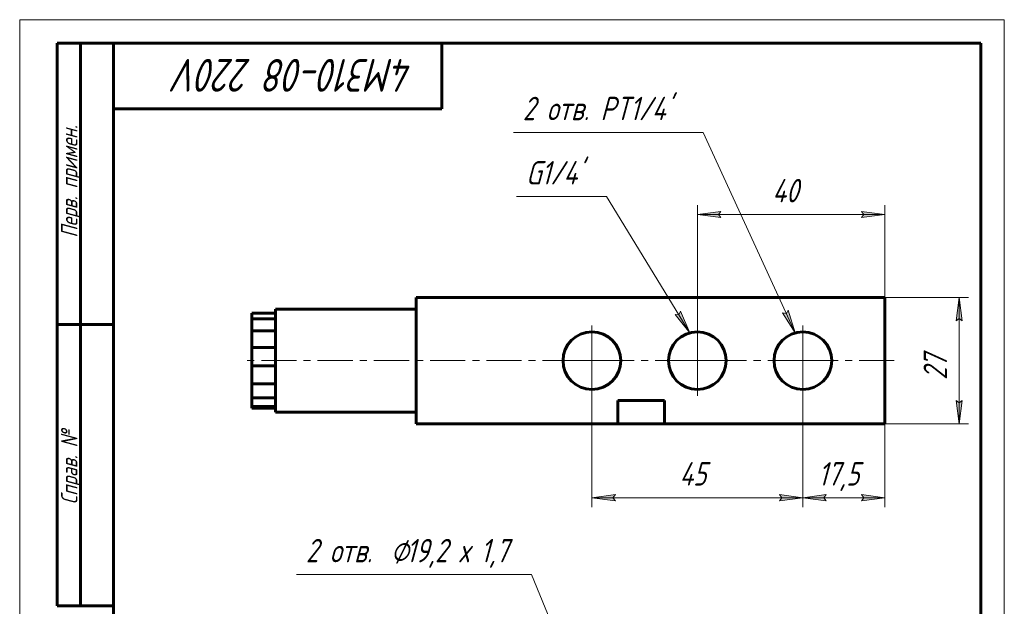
# Model space of a CAD drawing. Header units: millimetres. Extents: x 0 to 210, y 0 to 297.
# Tile 2 of 2: x 0 to 210, y 172 to 297. Entities that reach past the tile are written whole.
import ezdxf

# ---------------------------------------------------------------- set-up
doc = ezdxf.new("R2010")
doc.units = ezdxf.units.MM
for name, pattern in [('K5LT_AXLED', [12, 7.5, -1.5, 1.5, -1.5]), ('K5LT_BASIC', [0]), ('K5LT_THIN', [0])]:
    doc.linetypes.add(name, pattern=pattern)
doc.layers.add('Системный слой', color=7, linetype='Continuous')
doc.layers.add('Системный слой (1)', color=7, linetype='Continuous', true_color=0x6c6c6c)
doc.styles.add('KDIMTEXTSTYLE', font='txt', dxfattribs={"width": 0.96, "oblique": 15, "height": 5})
doc.styles.add('KTEXTSTYLE', font='txt', dxfattribs={"width": 0.96, "height": 5})
doc.dimstyles.new('KDIMSTYLE (1.00)', dxfattribs={"dimtxt": 5, "dimasz": 1, "dimexe": 2, "dimexo": 0, "dimgap": 1, "dimtad": 1, "dimtxsty": 'KDIMTEXTSTYLE', "dimsah": 1, "dimcen": 0, "dimdle": 1, "dimadec": 0, "dimazin": 0, "dimtfac": 0.667, "dimtmove": 0, "dimatfit": 3, "dimfxl": 1, "dimtvp": 1, "dimtolj": 1, "dimtzin": 0, "dimarcsym": 0})

# ---------------------------------------------------------------- blocks, each defined once
blk = doc.blocks.new('U0')
at = {"layer": 'Системный слой (1)', "color": 30, "linetype": 'K5LT_AXLED', "lineweight": 18, "true_color": 0xff8000}
for q in [(122.04, 232.43), (113.89, 224.28), (130.19, 224.28), (122.04, 216.13)]:
    blk.add_line((122.04, 224.28), q, dxfattribs=at)
blk = doc.blocks.new('U1')
at = {"layer": 'Системный слой (1)', "color": 30, "linetype": 'K5LT_AXLED', "lineweight": 18, "true_color": 0xff8000}
for q in [(144.54, 232.43), (136.39, 224.28), (152.69, 224.28), (144.54, 216.13)]:
    blk.add_line((144.54, 224.28), q, dxfattribs=at)
blk = doc.blocks.new('U2')
at = {"layer": 'Системный слой (1)', "color": 30, "linetype": 'K5LT_AXLED', "lineweight": 18, "true_color": 0xff8000}
for q in [(167.04, 232.43), (47.54, 224.28), (186.54, 224.28), (167.04, 216.13)]:
    blk.add_line((167.04, 224.28), q, dxfattribs=at)
blk = doc.blocks.new('U3')
at = {"layer": 'Системный слой (1)'}
blk.add_hatch(color=7, dxfattribs=at).paths.add_polyline_path([(142.96, 230.22), (140.91, 234.83), (140.61, 234.06), (139.78, 234.14)])
at = {"layer": 'Системный слой (1)', "color": 7, "linetype": 'K5LT_THIN', "lineweight": 18, "true_color": 0xffffff}
for p, q in [((125.15, 259.26), (105.97, 259.26)), ((125.15, 259.26), (142.96, 230.22)), ((142.96, 230.22), (139.78, 234.14)), ((139.78, 234.14), (140.61, 234.06)), ((140.61, 234.06), (140.91, 234.83)), ((140.91, 234.83), (142.96, 230.22))]:
    blk.add_line(p, q, dxfattribs=at)
at = {"layer": 'Системный слой (1)', "color": 7, "insert": (107.97, 266.85), "char_height": 5, "attachment_point": 1, "style": 'KTEXTSTYLE'}
blk.add_mtext("\\fArial|b0|c204|p34;\\H5.0;\\W1.000;\\Q15;\\fGOST Type AU|b0|i0|c204|p34;\\Q15;\\W0.960;G1/4'", dxfattribs=at)
blk = doc.blocks.new('U4')
at = {"layer": 'Системный слой (1)'}
blk.add_hatch(color=7, dxfattribs=at).paths.add_polyline_path([(165.4, 230.21), (163.91, 235.03), (163.52, 234.3), (162.71, 234.48)])
at = {"layer": 'Системный слой (1)', "color": 7, "linetype": 'K5LT_THIN', "lineweight": 18, "true_color": 0xffffff}
for p, q in [((145.78, 272.97), (105.3, 272.97)), ((145.78, 272.97), (165.4, 230.21)), ((165.4, 230.21), (162.71, 234.48)), ((162.71, 234.48), (163.52, 234.3)), ((163.52, 234.3), (163.91, 235.03)), ((163.91, 235.03), (165.4, 230.21))]:
    blk.add_line(p, q, dxfattribs=at)
at = {"layer": 'Системный слой (1)', "color": 7, "insert": (107.3, 280.56), "char_height": 5, "attachment_point": 1, "style": 'KTEXTSTYLE'}
blk.add_mtext("\\fArial|b0|c204|p34;\\H5.0;\\W1.000;\\Q15;\\fGOST Type AU|b0|i0|c204|p34;\\Q15;\\W0.960;2 отв. PT1/4'", dxfattribs=at)
blk = doc.blocks.new('D0')
at = {"layer": 'Системный слой (1)'}
for points in [[(201.03, 232.78), (200.37, 237.78), (199.71, 232.78), (200.37, 233.28)], [(200.37, 210.78), (201.03, 215.78), (200.37, 215.28), (199.71, 215.78)]]:
    blk.add_hatch(color=7, dxfattribs=at).paths.add_polyline_path(points)
at = {"layer": 'Системный слой (1)', "color": 7, "linetype": 'K5LT_THIN', "lineweight": 18, "true_color": 0xffffff}
for p, q in [((184.54, 237.78), (202.37, 237.78)), ((199.71, 232.78), (200.37, 237.78)), ((200.37, 237.78), (201.03, 232.78)), ((200.37, 233.28), (199.71, 232.78)), ((201.03, 232.78), (200.37, 233.28)), ((200.37, 210.78), (199.71, 215.78)), ((199.71, 215.78), (200.37, 215.28)), ((200.37, 215.28), (201.03, 215.78)), ((201.03, 215.78), (200.37, 210.78)), ((184.54, 210.78), (202.37, 210.78))]:
    blk.add_line(p, q, dxfattribs=at)
blk.add_wipeout([(199.37, 220.19), (191.99, 220.19), (191.99, 228.04), (199.37, 228.04)]).dxf.layer = 'Системный слой (1)'
blk.add_line((200.37, 210.78), (200.37, 237.78), dxfattribs=at)
at = {"layer": 'Системный слой (1)', "color": 7, "insert": (192.78, 220.19), "char_height": 5, "attachment_point": 1, "rotation": 90, "style": 'KTEXTSTYLE'}
blk.add_mtext('\\fArial|b0|c204|p34;\\H5.0;\\W1.000;\\Q15;\\fGOST Type AU|b0|i0|c204|p34;\\Q15;\\W0.960;27', dxfattribs=at)
blk = doc.blocks.new('KDIMARROW_01')
at = {"layer": 'Системный слой'}
blk.add_hatch(color=0, dxfattribs=at).paths.add_polyline_path([(0, 0), (-5, 0.66), (-4.5, 0), (-5, -0.66)])
at = {"layer": 'Системный слой', "color": 0, "linetype": 'K5LT_THIN', "lineweight": 18}
for p, q in [((-4.5, 0), (-5, 0.66)), ((-5, 0.66), (0, 0)), ((0, 0), (-5, -0.66)), ((-5, -0.66), (-4.5, 0))]:
    blk.add_line(p, q, dxfattribs=at)
at = {"layer": 'Системный слой (1)', "color": 0, "linetype": 'K5LT_THIN', "lineweight": 18}
blk.add_line((184.54, 120.76), (183.54, 120.76), dxfattribs=at)
blk = doc.blocks.new('D1')
at = {"layer": 'Системный слой (1)'}
for points in [[(149.04, 255.45), (149.54, 256.11), (144.54, 255.45), (149.54, 254.79)], [(184.54, 255.45), (179.54, 256.11), (180.04, 255.45), (179.54, 254.79)]]:
    blk.add_hatch(color=7, dxfattribs=at).paths.add_polyline_path(points)
at = {"layer": 'Системный слой (1)', "color": 7, "linetype": 'K5LT_THIN', "lineweight": 18, "true_color": 0xffffff}
for p, q in [((144.54, 224.28), (144.54, 257.45)), ((184.54, 237.78), (184.54, 257.45)), ((144.54, 255.45), (149.54, 256.11)), ((149.54, 254.79), (144.54, 255.45)), ((149.54, 256.11), (149.04, 255.45)), ((149.04, 255.45), (149.54, 254.79)), ((180.04, 255.45), (179.54, 256.11)), ((179.54, 256.11), (184.54, 255.45)), ((184.54, 255.45), (179.54, 254.79)), ((179.54, 254.79), (180.04, 255.45))]:
    blk.add_line(p, q, dxfattribs=at)
blk.add_wipeout([(160.52, 256.45), (160.52, 263.83), (168.23, 263.83), (168.23, 256.45)]).dxf.layer = 'Системный слой (1)'
blk.add_line((184.54, 255.45), (144.54, 255.45), dxfattribs=at)
at = {"layer": 'Системный слой (1)', "color": 7, "insert": (160.52, 263.04), "char_height": 5, "attachment_point": 1, "style": 'KTEXTSTYLE'}
blk.add_mtext('\\fArial|b0|c204|p34;\\H5.0;\\W1.000;\\Q15;\\fGOST Type AU|b0|i0|c204|p34;\\Q15;\\W0.960;40', dxfattribs=at)
blk = doc.blocks.new('D2')
at = {"layer": 'Системный слой (1)', "color": 7, "linetype": 'K5LT_THIN', "lineweight": 18, "true_color": 0xffffff}
for p, q in [((167.04, 224.28), (167.04, 193.04)), ((184.54, 210.78), (184.54, 193.04))]:
    blk.add_line(p, q, dxfattribs=at)
blk.add_wipeout([(170.31, 196.04), (170.31, 203.42), (180.82, 203.42), (180.82, 196.04)]).dxf.layer = 'Системный слой (1)'
at = {"layer": 'Системный слой (1)'}
for points in [[(167.04, 195.04), (172.04, 195.7), (171.54, 195.04), (172.04, 194.38)], [(184.54, 195.04), (179.54, 195.7), (180.04, 195.04), (179.54, 194.38)]]:
    blk.add_hatch(color=7, dxfattribs=at).paths.add_polyline_path(points)
at = {"layer": 'Системный слой (1)', "color": 7, "linetype": 'K5LT_THIN', "lineweight": 18, "true_color": 0xffffff}
for p, q in [((167.04, 195.04), (172.04, 195.7)), ((172.04, 195.7), (171.54, 195.04)), ((180.04, 195.04), (179.54, 195.7)), ((179.54, 195.7), (184.54, 195.04)), ((172.04, 194.38), (167.04, 195.04)), ((184.54, 195.04), (167.04, 195.04)), ((171.54, 195.04), (172.04, 194.38)), ((184.54, 195.04), (179.54, 194.38)), ((179.54, 194.38), (180.04, 195.04))]:
    blk.add_line(p, q, dxfattribs=at)
at = {"layer": 'Системный слой (1)', "color": 7, "insert": (170.31, 202.63), "char_height": 5, "attachment_point": 1, "style": 'KTEXTSTYLE'}
blk.add_mtext('\\fArial|b0|c204|p34;\\H5.0;\\W1.000;\\Q15;\\fGOST Type AU|b0|i0|c204|p34;\\Q15;\\W0.960;17,5', dxfattribs=at)
blk = doc.blocks.new('D3')
at = {"layer": 'Системный слой (1)'}
for points in [[(126.54, 195.04), (127.04, 195.7), (122.04, 195.04), (127.04, 194.38)], [(167.04, 195.04), (162.04, 195.7), (162.54, 195.04), (162.04, 194.38)]]:
    blk.add_hatch(color=7, dxfattribs=at).paths.add_polyline_path(points)
at = {"layer": 'Системный слой (1)', "color": 7, "linetype": 'K5LT_THIN', "lineweight": 18, "true_color": 0xffffff}
for p, q in [((122.04, 224.28), (122.04, 193.04)), ((167.04, 224.28), (167.04, 193.04)), ((122.04, 195.04), (127.04, 195.7)), ((127.04, 195.7), (126.54, 195.04)), ((162.54, 195.04), (162.04, 195.7)), ((162.04, 195.7), (167.04, 195.04)), ((127.04, 194.38), (122.04, 195.04)), ((126.54, 195.04), (127.04, 194.38)), ((167.04, 195.04), (162.04, 194.38)), ((162.04, 194.38), (162.54, 195.04))]:
    blk.add_line(p, q, dxfattribs=at)
blk.add_wipeout([(140.72, 196.04), (140.72, 203.42), (148.05, 203.42), (148.05, 196.04)]).dxf.layer = 'Системный слой (1)'
blk.add_line((167.04, 195.04), (122.04, 195.04), dxfattribs=at)
at = {"layer": 'Системный слой (1)', "color": 7, "insert": (140.72, 202.63), "char_height": 5, "attachment_point": 1, "style": 'KTEXTSTYLE'}
blk.add_mtext('\\fArial|b0|c204|p34;\\H5.0;\\W1.000;\\Q15;\\fGOST Type AU|b0|i0|c204|p34;\\Q15;\\W0.960;45', dxfattribs=at)
blk = doc.blocks.new('U9')
at = {"layer": 'Системный слой (1)'}
blk.add_hatch(color=7, dxfattribs=at).paths.add_polyline_path([(129.45, 129.35), (128.16, 134.23), (127.74, 133.51), (126.94, 133.73)])
at = {"layer": 'Системный слой (1)', "color": 7, "linetype": 'K5LT_THIN', "lineweight": 18, "true_color": 0xffffff}
for p, q in [((109.17, 178.68), (59.04, 178.68)), ((109.17, 178.68), (129.45, 129.35)), ((129.45, 129.35), (126.94, 133.73)), ((126.94, 133.73), (127.74, 133.51)), ((127.74, 133.51), (128.16, 134.23)), ((128.16, 134.23), (129.45, 129.35))]:
    blk.add_line(p, q, dxfattribs=at)
at = {"layer": 'Системный слой (1)', "color": 7, "char_height": 5, "attachment_point": 1, "style": 'KTEXTSTYLE'}
for s, insert in [('\\fArial|b0|c204|p34;\\H5.0;\\W1.000;\\Q15;\\fGOST Type AU|b0|i0|c204|p34;\\Q15;\\W0.960;⌀', (79.16, 186.26)), ('\\fArial|b0|c204|p34;\\H5.0;\\W1.000;\\Q15;\\fGOST Type AU|b0|i0|c204|p34;\\Q15;\\W0.960;2 отв. ', (61.04, 186.26)), ('\\fArial|b0|c204|p34;\\H5.0;\\W1.000;\\Q15;\\fGOST Type AU|b0|i0|c204|p34;\\Q15;\\W0.960;19,2 х 1,7', (82.47, 186.26))]:
    blk.add_mtext(s, dxfattribs=dict(at, insert=insert))
blk = doc.blocks.new('U10')
at = {"color": 7, "linetype": 'K5LT_THIN', "lineweight": 18, "true_color": 0xffffff}
for p, q in [((0, 0), (0, 297)), ((0, 297), (210, 297)), ((210, 297), (210, 0))]:
    blk.add_line(p, q, dxfattribs=at)
at = {"color": 143, "linetype": 'K5LT_BASIC', "lineweight": 60, "true_color": 0x33acca}
for p, q in [((8, 172), (8, 292)), ((20, 292), (8, 292)), ((13, 172), (13, 292)), ((20, 5), (20, 292)), ((20, 292), (205, 292)), ((90, 292), (90, 278)), ((205, 292), (205, 5)), ((90, 278), (20, 278)), ((20, 232), (8, 232)), ((20, 172), (8, 172))]:
    blk.add_line(p, q, dxfattribs=at)
at = {"color": 7, "attachment_point": 1, "style": 'KTEXTSTYLE'}
for s, insert, char_height, rotation in [('\\fArial|b0|c204|p34;\\H5.0;\\W1.000;\\Q15;\\fGOST Type AU|b0|i0|c204|p34;\\Q15;\\W0.960;\\H7.00;4M310-08 220V', (83.96, 281.64), 7, 180), ('\\fArial|b0|c204|p34;\\H5.0;\\W1.000;\\Q15;\\fGOST Type AU|b0|i0|c204|p34;\\Q15;\\W0.960;\\H3.50;Перв. примен.', (8.82, 250.52), 3.5, 90), ('\\fArial|b0|c204|p34;\\H5.0;\\W1.000;\\Q15;\\fGOST Type AU|b0|i0|c204|p34;\\Q15;\\W0.960;\\H3.50;Справ. №', (8.82, 193.63), 3.5, 90)]:
    blk.add_mtext(s, dxfattribs=dict(at, insert=insert, char_height=char_height, rotation=rotation))

msp = doc.modelspace()

# ---------------------------------------------------------------- linework, layer by layer
at = {"layer": 'Системный слой (1)', "color": 143, "linetype": 'K5LT_BASIC', "lineweight": 60, "true_color": 0x33acca}
for p, q in [((84.537, 237.779), (84.537, 210.779)), ((84.537, 237.779), (184.537, 237.779)), ((184.537, 237.779), (184.537, 210.779)), ((84.537, 235.279), (54.537, 235.279)), ((54.537, 213.279), (54.537, 235.279)), ((49.537, 233.205), (49.537, 234.412)), ((54.537, 234.412), (49.537, 234.412)), ((49.537, 230.64), (49.537, 233.205)), ((54.537, 233.205), (49.537, 233.205)), ((54.537, 230.64), (49.537, 230.64)), ((49.537, 227.106), (49.537, 230.64)), ((49.537, 223.142), (49.537, 227.106)), ((54.537, 227.106), (49.537, 227.106)), ((49.537, 219.351), (49.537, 223.142)), ((54.537, 223.142), (49.537, 223.142)), ((49.537, 216.311), (49.537, 219.351)), ((54.537, 219.351), (49.537, 219.351)), ((49.537, 214.483), (49.537, 216.311)), ((54.537, 216.311), (49.537, 216.311)), ((49.537, 214.147), (49.537, 214.483)), ((54.537, 214.483), (49.537, 214.483)), ((127.537, 215.779), (137.537, 215.779)), ((127.537, 215.779), (127.537, 210.779)), ((137.537, 210.779), (137.537, 215.779)), ((54.537, 214.147), (49.537, 214.147)), ((84.537, 213.279), (54.537, 213.279)), ((84.537, 210.779), (127.537, 210.779)), ((127.537, 210.779), (137.537, 210.779)), ((137.537, 210.779), (184.537, 210.779))]:
    msp.add_line(p, q, dxfattribs=at)
for centre in [(122.037, 224.279), (144.537, 224.279), (167.037, 224.279)]:
    msp.add_circle(centre, 6.15, dxfattribs=at)

# ---------------------------------------------------------------- block references
at = {"layer": 'Системный слой (1)'}
for name in ['U4', 'U3', 'U2', 'U0', 'U1', 'U9']:
    msp.add_blockref(name, (0, 0), dxfattribs=at)

# ---------------------------------------------------------------- next in the draw order: dimensions: what is measured, and where the dimension line sits
at = {"layer": 'Системный слой (1)', "color": 7}
dim = msp.add_linear_dim(base=(200.368, 210.779), p1=(184.537, 237.779), p2=(184.537, 210.779), angle=90, dimstyle='KDIMSTYLE (1.00)', override={"dimexo": 0, "dimpost": '\\fGOST Type AU|b0|c204|p34;\\H5.0;\\W0.960;\\Q15;<>', "dimblk1": 'KDIMARROW_01', "dimblk2": 'KDIMARROW_01', "dimse1": 0, "dimse2": 0, "dimclrt": 7, "dimtol": 1, "dimtp": 0, "dimtm": 0, "dimtdec": 5, "dimtolj": 1}, dxfattribs=at)
dim.commit()
dim.dimension.update_dxf_attribs({"geometry": 'D0', "text_midpoint": (200.368, 224.279), "dimtype": 160})

# ---------------------------------------------------------------- next in the draw order: dimensions: what is measured, and where the dimension line sits
dim = msp.add_linear_dim(base=(184.537, 255.448), p1=(144.537, 224.279), p2=(184.537, 237.779), dimstyle='KDIMSTYLE (1.00)', override={"dimexo": 0, "dimpost": '\\fGOST Type AU|b0|c204|p34;\\H5.0;\\W0.960;\\Q15;<>', "dimblk1": 'KDIMARROW_01', "dimblk2": 'KDIMARROW_01', "dimse1": 0, "dimse2": 0, "dimclrt": 7, "dimtol": 1, "dimtp": 0, "dimtm": 0, "dimtdec": 5, "dimtolj": 1}, dxfattribs=at)
dim.commit()
dim.dimension.update_dxf_attribs({"geometry": 'D1', "text_midpoint": (164.537, 255.448), "dimtype": 160})

# ---------------------------------------------------------------- next in the draw order: dimensions: what is measured, and where the dimension line sits
dim = msp.add_linear_dim(base=(184.537, 195.042), p1=(167.037, 224.279), p2=(184.537, 210.779), dimstyle='KDIMSTYLE (1.00)', override={"dimexo": 0, "dimpost": '\\fGOST Type AU|b0|c204|p34;\\H5.0;\\W0.960;\\Q15;<>', "dimblk1": 'KDIMARROW_01', "dimblk2": 'KDIMARROW_01', "dimse1": 0, "dimse2": 0, "dimclrt": 7, "dimtol": 1, "dimtp": 0, "dimtm": 0, "dimtdec": 5, "dimtolj": 1}, dxfattribs=at)
dim.commit()
dim.dimension.update_dxf_attribs({"geometry": 'D2', "text_midpoint": (175.787, 195.042), "dimtype": 160})

# ---------------------------------------------------------------- next in the draw order: dimensions: what is measured, and where the dimension line sits
dim = msp.add_linear_dim(base=(167.037, 195.042), p1=(122.037, 224.279), p2=(167.037, 224.279), dimstyle='KDIMSTYLE (1.00)', override={"dimexo": 0, "dimpost": '\\fGOST Type AU|b0|c204|p34;\\H5.0;\\W0.960;\\Q15;<>', "dimblk1": 'KDIMARROW_01', "dimblk2": 'KDIMARROW_01', "dimse1": 0, "dimse2": 0, "dimclrt": 7, "dimtol": 1, "dimtp": 0, "dimtm": 0, "dimtdec": 5, "dimtolj": 1}, dxfattribs=at)
dim.commit()
dim.dimension.update_dxf_attribs({"geometry": 'D3', "text_midpoint": (144.537, 195.042), "dimtype": 160})

# ---------------------------------------------------------------- next in the draw order: block references
msp.add_blockref('U10', (0, 0))

doc.saveas('drawing.dxf')
